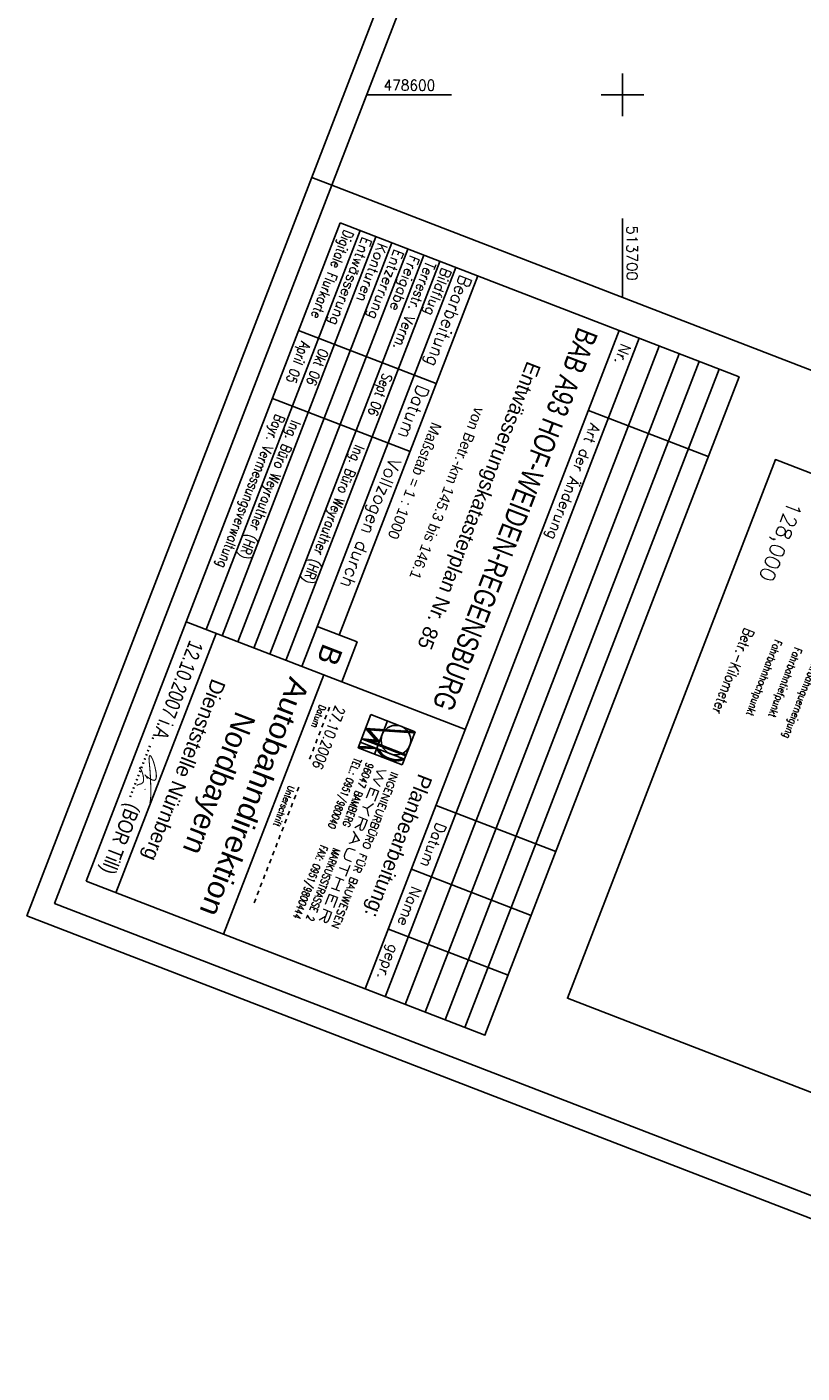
# Model space of a CAD drawing. Extents: x 513561 to 514246, y 478301 to 479467.
# Tile 1 of 8: x 513561 to 513742, y 478301 to 478616. Entities that reach past the tile are written whole.
import ezdxf
from ezdxf.enums import TextEntityAlignment as Align

# ---------------------------------------------------------------- set-up
doc = ezdxf.new("R2010")
doc.units = 0
doc.header["$LTSCALE"] = 10
doc.header["$MEASUREMENT"] = 0
for name, pattern in [('LT00', [0]), ('LT01', [0.2, 0.1, -0.1]), ('LT17', [0.15, 0.1, -0.05])]:
    doc.linetypes.add(name, pattern=pattern)
for name, color, linetype in [('---Unterschrift_Till', 7, 'LT00'), ('--ZEICHENERKLÄR', 7, 'Continuous'), ('025', 7, 'Continuous'), ('035', 250, 'Continuous'), ('050', 250, 'Continuous'), ('070', 155, 'Continuous'), ('A-TEXT-KILOMETER', 30, 'LT17'), ('RAHMEN', 250, 'Continuous'), ('STAT_500', 250, 'LT00'), ('V_RASTER', 250, 'LT00')]:
    doc.layers.add(name, color=color, linetype=linetype)
doc.styles.add('Kilometrierung', font='romans.shx')
doc.styles.add('ROMAND', font='romand', dxfattribs={"height": 0.3})
doc.styles.add('ROMANS', font='romans.shx')
doc.styles.get("Standard").update_dxf_attribs({"font": 'romans.shx', "width": 0.8})
doc.styles.add('UNIR-H', font='unir_h.shx', dxfattribs={"width": 0.8})

# ---------------------------------------------------------------- blocks, each defined once
blk = doc.blocks.new('Unterschrift Till')
at = {"layer": '---Unterschrift_Till', "const_width": 0.025, "flags": 128}
blk.add_lwpolyline([(-2.194, 0.479), (-2.202, 0.469), (-2.208, 0.462), (-2.213, 0.455), (-2.217, 0.45), (-2.221, 0.445), (-2.224, 0.441), (-2.226, 0.438), (-2.229, 0.434), (-2.231, 0.431), (-2.233, 0.428), (-2.235, 0.425), (-2.238, 0.422), (-2.24, 0.419), (-2.242, 0.416), (-2.244, 0.413), (-2.247, 0.41), (-2.249, 0.406), (-2.251, 0.402), (-2.252, 0.399), (-2.254, 0.395), (-2.255, 0.392), (-2.257, 0.389), (-2.257, 0.387), (-2.258, 0.385), (-2.258, 0.384), (-2.258, 0.385), (-2.257, 0.386), (-2.256, 0.387), (-2.255, 0.39), (-2.253, 0.393), (-2.252, 0.398), (-2.25, 0.403), (-2.247, 0.409), (-2.245, 0.416), (-2.243, 0.424), (-2.24, 0.432), (-2.238, 0.44), (-2.235, 0.448), (-2.233, 0.456), (-2.23, 0.464), (-2.228, 0.472), (-2.226, 0.48), (-2.224, 0.487), (-2.222, 0.494), (-2.221, 0.501), (-2.219, 0.507), (-2.218, 0.514), (-2.217, 0.52), (-2.215, 0.526), (-2.214, 0.532), (-2.213, 0.538), (-2.212, 0.544), (-2.212, 0.55), (-2.211, 0.555), (-2.21, 0.561), (-2.21, 0.567), (-2.209, 0.573), (-2.209, 0.578), (-2.208, 0.584), (-2.208, 0.59), (-2.208, 0.595), (-2.208, 0.601), (-2.208, 0.606), (-2.209, 0.611), (-2.209, 0.615), (-2.21, 0.62), (-2.211, 0.624), (-2.212, 0.628), (-2.213, 0.632), (-2.214, 0.635), (-2.216, 0.638), (-2.217, 0.641), (-2.219, 0.643), (-2.22, 0.646), (-2.222, 0.648), (-2.224, 0.65), (-2.226, 0.651), (-2.228, 0.653), (-2.23, 0.654), (-2.232, 0.655), (-2.234, 0.656), (-2.236, 0.657), (-2.239, 0.658), (-2.241, 0.659), (-2.244, 0.66), (-2.246, 0.66), (-2.249, 0.661), (-2.252, 0.661), (-2.255, 0.662), (-2.259, 0.662), (-2.262, 0.662), (-2.266, 0.662), (-2.269, 0.662), (-2.273, 0.662), (-2.277, 0.661), (-2.281, 0.661), (-2.285, 0.66), (-2.289, 0.659), (-2.293, 0.659), (-2.298, 0.658), (-2.302, 0.657), (-2.306, 0.656), (-2.31, 0.654), (-2.314, 0.653), (-2.319, 0.652), (-2.323, 0.65), (-2.327, 0.649), (-2.331, 0.647), (-2.334, 0.646), (-2.338, 0.644), (-2.342, 0.643), (-2.346, 0.641), (-2.349, 0.639), (-2.353, 0.638), (-2.356, 0.636), (-2.359, 0.634), (-2.363, 0.633), (-2.366, 0.631), (-2.37, 0.629), (-2.374, 0.627), (-2.377, 0.626), (-2.381, 0.624), (-2.385, 0.622), (-2.389, 0.62), (-2.393, 0.617), (-2.397, 0.615), (-2.402, 0.613), (-2.406, 0.611), (-2.41, 0.608), (-2.414, 0.606), (-2.419, 0.603), (-2.424, 0.6), (-2.429, 0.597), (-2.434, 0.593), (-2.441, 0.589), (-2.447, 0.585), (-2.455, 0.58), (-2.463, 0.574), (-2.472, 0.569), (-2.48, 0.563), (-2.489, 0.557), (-2.498, 0.552), (-2.506, 0.546), (-2.514, 0.541), (-2.522, 0.536), (-2.529, 0.531), (-2.535, 0.527), (-2.541, 0.522), (-2.547, 0.518), (-2.552, 0.515), (-2.557, 0.511), (-2.562, 0.507), (-2.566, 0.504), (-2.57, 0.501), (-2.574, 0.497), (-2.578, 0.494), (-2.582, 0.491), (-2.586, 0.488), (-2.59, 0.485), (-2.593, 0.482), (-2.597, 0.479), (-2.6, 0.477), (-2.604, 0.474), (-2.607, 0.471), (-2.611, 0.469), (-2.614, 0.466), (-2.617, 0.463), (-2.621, 0.461), (-2.624, 0.458), (-2.628, 0.455), (-2.631, 0.452), (-2.635, 0.449), (-2.638, 0.446), (-2.641, 0.442), (-2.645, 0.439), (-2.648, 0.436), (-2.652, 0.432), (-2.656, 0.429), (-2.659, 0.426), (-2.663, 0.422), (-2.666, 0.419), (-2.669, 0.415), (-2.672, 0.412), (-2.675, 0.409), (-2.678, 0.405), (-2.681, 0.402), (-2.683, 0.399), (-2.685, 0.397), (-2.688, 0.394), (-2.69, 0.391), (-2.692, 0.389), (-2.694, 0.386), (-2.696, 0.384), (-2.698, 0.381), (-2.7, 0.379), (-2.702, 0.377), (-2.704, 0.375), (-2.706, 0.372), (-2.708, 0.37), (-2.71, 0.368), (-2.711, 0.366), (-2.713, 0.363), (-2.714, 0.361), (-2.715, 0.359), (-2.716, 0.356), (-2.717, 0.354), (-2.718, 0.352), (-2.719, 0.35), (-2.719, 0.348), (-2.72, 0.346), (-2.72, 0.345), (-2.72, 0.343), (-2.72, 0.342), (-2.72, 0.34), (-2.719, 0.339), (-2.718, 0.338), (-2.718, 0.337), (-2.717, 0.336), (-2.715, 0.335), (-2.714, 0.334), (-2.713, 0.333), (-2.711, 0.332), (-2.71, 0.331), (-2.708, 0.331), (-2.707, 0.33), (-2.705, 0.33), (-2.704, 0.33), (-2.702, 0.33), (-2.701, 0.33), (-2.699, 0.33), (-2.697, 0.33), (-2.696, 0.33), (-2.694, 0.33), (-2.692, 0.33), (-2.69, 0.33), (-2.688, 0.33), (-2.686, 0.33), (-2.683, 0.331), (-2.681, 0.331), (-2.678, 0.331), (-2.675, 0.332), (-2.672, 0.333), (-2.668, 0.334), (-2.664, 0.335), (-2.66, 0.337), (-2.655, 0.338), (-2.649, 0.341), (-2.643, 0.343), (-2.635, 0.346), (-2.628, 0.35), (-2.619, 0.354), (-2.61, 0.358), (-2.6, 0.362), (-2.59, 0.367), (-2.58, 0.372), (-2.57, 0.377), (-2.559, 0.382), (-2.548, 0.388), (-2.537, 0.393), (-2.526, 0.399), (-2.515, 0.404), (-2.504, 0.41), (-2.492, 0.415), (-2.481, 0.421), (-2.47, 0.427), (-2.458, 0.432), (-2.447, 0.438), (-2.436, 0.444), (-2.425, 0.449), (-2.414, 0.454), (-2.403, 0.459), (-2.393, 0.464), (-2.383, 0.469), (-2.374, 0.473), (-2.364, 0.478), (-2.355, 0.482), (-2.347, 0.486), (-2.338, 0.49), (-2.33, 0.494), (-2.321, 0.497), (-2.313, 0.501), (-2.305, 0.505), (-2.297, 0.509), (-2.288, 0.513), (-2.28, 0.516), (-2.271, 0.52), (-2.262, 0.524), (-2.254, 0.528), (-2.244, 0.532), (-2.235, 0.537), (-2.225, 0.541), (-2.216, 0.545), (-2.205, 0.549), (-2.195, 0.554), (-2.184, 0.558), (-2.174, 0.563), (-2.163, 0.568), (-2.151, 0.572), (-2.14, 0.577), (-2.129, 0.582), (-2.118, 0.587), (-2.107, 0.591), (-2.096, 0.596), (-2.086, 0.6), (-2.076, 0.604), (-2.066, 0.608), (-2.057, 0.612), (-2.048, 0.616), (-2.039, 0.619), (-2.031, 0.623), (-2.022, 0.626), (-2.014, 0.629), (-2.006, 0.633), (-1.997, 0.636), (-1.989, 0.64), (-1.98, 0.643), (-1.971, 0.646), (-1.962, 0.65), (-1.953, 0.653), (-1.943, 0.657), (-1.933, 0.661), (-1.923, 0.665), (-1.912, 0.669), (-1.902, 0.673), (-1.891, 0.677), (-1.88, 0.681), (-1.87, 0.685), (-1.86, 0.688), (-1.851, 0.692), (-1.842, 0.695), (-1.833, 0.698), (-1.825, 0.701), (-1.817, 0.703), (-1.809, 0.706), (-1.801, 0.708), (-1.793, 0.711), (-1.785, 0.713), (-1.777, 0.715), (-1.769, 0.717), (-1.762, 0.719), (-1.754, 0.721), (-1.747, 0.723), (-1.739, 0.725), (-1.732, 0.727), (-1.726, 0.729), (-1.719, 0.731), (-1.714, 0.731), (-1.709, 0.732), (-1.706, 0.731), (-1.704, 0.728), (-1.703, 0.725), (-1.705, 0.719)], dxfattribs=at)
blk.add_lwpolyline([(-2.338, 0.213, -0.009753), (-2.349, 0.213, -0.012873), (-2.357, 0.213, -0.000058), (-2.363, 0.214, -0.000395), (-2.363, 0.214, -0.003084), (-2.366, 0.214, -0.002987), (-2.369, 0.214, -0.121908), (-2.37, 0.215, -0.078365), (-2.372, 0.216, -0.169129), (-2.373, 0.218, -0.093053), (-2.372, 0.223, -0.048138), (-2.369, 0.228, -0.056178), (-2.366, 0.232, -0.016049), (-2.362, 0.235, 0.015861), (-2.359, 0.239, 0.023961), (-2.346, 0.253, -0.019597), (-2.331, 0.27, -0.016685), (-2.31, 0.29, -0.012958), (-2.281, 0.314, -0.012002), (-2.255, 0.335, -0.011524), (-2.226, 0.355, -0.011371), (-2.203, 0.37, -0.011002), (-2.178, 0.384, -0.019211), (-2.152, 0.397, -0.024277), (-2.13, 0.405, -0.018479), (-2.119, 0.408, -0.020969), (-2.11, 0.41, -0.037055), (-2.098, 0.411, -0.031487), (-2.085, 0.411, -0.034214), (-2.073, 0.409, -0.038344), (-2.063, 0.405, -0.027683), (-2.053, 0.4, -0.027965), (-2.044, 0.395, -0.023542), (-2.033, 0.386, -0.046995), (-2.028, 0.381, -0.007241), (-2.021, 0.372, -0.008919), (-2.017, 0.365, -0.000473), (-2.012, 0.358, 0.000599), (-2.007, 0.352, 0.001303), (-1.998, 0.338, 0.014886), (-1.997, 0.337, 0.023743), (-1.997, 0.337, 0.000688), (-1.988, 0.327, 0.002539), (-1.982, 0.321, 0.002137), (-1.975, 0.314, 0.108696), (-1.969, 0.311, 0.076722), (-1.96, 0.309, 0.135898), (-1.956, 0.31, 0.088438), (-1.95, 0.314)], format="xyb", dxfattribs=at)
at = {"layer": '---Unterschrift_Till', "flags": 128}
blk.add_lwpolyline([(-1.928, 0.508, 0.025, 0.012, 0), (-1.951, 0.519, 0.008, 0.008, 0), (-1.93, 0.521, 0.008, 0.008, 0)], format="xyseb", dxfattribs=at)

msp = doc.modelspace()

# ---------------------------------------------------------------- linework, layer by layer
at = {"layer": '025'}
for p, q in [((513638.61, 478568.28), (513602.6, 478474.98)), ((513642.34, 478566.83), (513606.33, 478473.54)), ((513646.07, 478565.39), (513610.06, 478472.1)), ((513649.81, 478563.95), (513613.79, 478470.66)), ((513653.54, 478562.51), (513617.53, 478469.22)), ((513657.27, 478561.07), (513621.26, 478467.78)), ((513708.58, 478541.27), (513649.16, 478387.34)), ((513713.24, 478539.47), (513653.83, 478385.54)), ((513717.91, 478537.67), (513658.49, 478383.74)), ((513722.57, 478535.87), (513663.15, 478381.94)), ((513692.05, 478526.21), (513720.04, 478515.41)), ((513638.14, 478447.34), (513641.13, 478455.1)), ((513641.13, 478455.1), (513651.48, 478451.1)), ((513651.48, 478451.1), (513639.88, 478451.86)), ((513639.88, 478451.86), (513642.28, 478449.09)), ((513640.76, 478451.51), (513639.91, 478451.84)), ((513640.86, 478451.4), (513640, 478451.73)), ((513640.92, 478451.52), (513640.06, 478451.85)), ((513640.95, 478451.28), (513640.1, 478451.61)), ((513641.05, 478451.17), (513640.2, 478451.5)), ((513641.16, 478451.5), (513640.29, 478451.84)), ((513641.15, 478451.06), (513640.29, 478451.39)), ((513641.24, 478450.95), (513640.39, 478451.28)), ((513641.34, 478450.84), (513640.48, 478451.17)), ((513641.39, 478451.49), (513640.52, 478451.82)), ((513641.43, 478450.73), (513640.58, 478451.06)), ((513641.53, 478450.62), (513640.68, 478450.95)), ((513641.62, 478451.47), (513640.75, 478451.81)), ((513640.75, 478451.53), (513643.14, 478448.75)), ((513651.37, 478450.83), (513640.75, 478451.53)), ((513641.63, 478450.51), (513640.77, 478450.83)), ((513641.72, 478450.39), (513640.87, 478450.72)), ((513641.82, 478450.28), (513640.96, 478450.61)), ((513641.85, 478451.46), (513640.99, 478451.79)), ((513642.08, 478451.44), (513641.22, 478451.78)), ((513642.32, 478451.43), (513641.45, 478451.76)), ((513642.55, 478451.41), (513641.68, 478451.75)), ((513642.78, 478451.4), (513641.91, 478451.73)), ((513645.01, 478453.6), (513642.02, 478445.84)), ((513643.01, 478451.38), (513642.14, 478451.72)), ((513643.24, 478451.37), (513642.38, 478451.7)), ((513643.47, 478451.35), (513642.61, 478451.69)), ((513643.71, 478451.34), (513642.84, 478451.67)), ((513643.94, 478451.32), (513643.07, 478451.66)), ((513644.17, 478451.31), (513643.3, 478451.64)), ((513644.4, 478451.29), (513643.54, 478451.63)), ((513644.63, 478451.28), (513643.77, 478451.61)), ((513644.87, 478451.26), (513644, 478451.6)), ((513645.1, 478451.25), (513644.23, 478451.58)), ((513645.33, 478451.23), (513644.46, 478451.56)), ((513645.56, 478451.21), (513644.69, 478451.55)), ((513645.79, 478451.2), (513644.93, 478451.53)), ((513646.03, 478451.18), (513645.16, 478451.52)), ((513646.26, 478451.17), (513645.39, 478451.5)), ((513646.49, 478451.15), (513645.62, 478451.49)), ((513646.72, 478451.14), (513645.85, 478451.47)), ((513646.95, 478451.12), (513646.09, 478451.46)), ((513647.18, 478451.11), (513646.32, 478451.44)), ((513647.42, 478451.09), (513646.55, 478451.43)), ((513647.65, 478451.08), (513646.78, 478451.41)), ((513647.88, 478451.06), (513647.01, 478451.4)), ((513648.11, 478451.05), (513647.24, 478451.38)), ((513648.34, 478451.03), (513647.48, 478451.37)), ((513648.58, 478451.02), (513647.71, 478451.35)), ((513648.81, 478451), (513647.94, 478451.34)), ((513649.04, 478450.99), (513648.17, 478451.32)), ((513649.27, 478450.97), (513648.4, 478451.31)), ((513651.48, 478451.1), (513648.48, 478443.35)), ((513649.5, 478450.96), (513648.64, 478451.29)), ((513649.73, 478450.94), (513648.87, 478451.28)), ((513649.95, 478450.93), (513649.1, 478451.26)), ((513650.2, 478450.91), (513649.33, 478451.25)), ((513650.43, 478450.9), (513649.56, 478451.23)), ((513650.66, 478450.88), (513649.79, 478451.21)), ((513650.89, 478450.86), (513650.03, 478451.2)), ((513651.13, 478450.85), (513650.26, 478451.18)), ((513651.36, 478450.83), (513650.49, 478451.17)), ((513651.39, 478450.89), (513650.72, 478451.15)), ((513651.42, 478450.96), (513650.95, 478451.14)), ((513651.42, 478450.96), (513650.95, 478451.14)), ((513651.44, 478451.02), (513651.19, 478451.12)), ((513651.44, 478451.02), (513651.19, 478451.12)), ((513651.44, 478451.02), (513651.19, 478451.12)), ((513638.68, 478447.31), (513638.2, 478447.5)), ((513638.9, 478447.3), (513638.22, 478447.57)), ((513638.24, 478447.61), (513641.67, 478447.45)), ((513639.12, 478447.29), (513638.3, 478447.61)), ((513639.34, 478447.28), (513638.52, 478447.6)), ((513648.98, 478444.64), (513638.64, 478448.63)), ((513639.56, 478447.27), (513638.74, 478447.59)), ((513649.29, 478445.45), (513638.95, 478449.44)), ((513642.28, 478449.09), (513638.95, 478449.44)), ((513639.78, 478447.26), (513638.96, 478447.58)), ((513649.3, 478445.46), (513639.01, 478449.43)), ((513640, 478447.25), (513639.18, 478447.57)), ((513639.28, 478449.41), (513649.33, 478445.53)), ((513639.28, 478449.41), (513639.28, 478449.41)), ((513640.22, 478447.24), (513639.4, 478447.56)), ((513649.36, 478445.59), (513639.54, 478449.38)), ((513640.44, 478447.23), (513639.62, 478447.55)), ((513639.81, 478449.35), (513649.39, 478445.65)), ((513639.81, 478449.35), (513639.81, 478449.35)), ((513640.65, 478447.22), (513639.84, 478447.54)), ((513640.87, 478447.21), (513640.06, 478447.53)), ((513641.06, 478448.94), (513640.07, 478449.32)), ((513641.09, 478447.2), (513640.27, 478447.52)), ((513641.31, 478448.92), (513640.34, 478449.29)), ((513641.31, 478447.19), (513640.49, 478447.51)), ((513641.56, 478448.89), (513640.6, 478449.27)), ((513641.53, 478447.18), (513640.71, 478447.5)), ((513641.82, 478448.87), (513640.87, 478449.24)), ((513641.75, 478447.17), (513640.93, 478447.49)), ((513643.14, 478448.75), (513641, 478448.95)), ((513641, 478448.95), (513649.39, 478445.71)), ((513641.91, 478450.17), (513641.06, 478450.5)), ((513642.07, 478448.85), (513641.13, 478449.21)), ((513641.97, 478447.16), (513641.15, 478447.48)), ((513642.01, 478450.06), (513641.16, 478450.39)), ((513642.11, 478449.95), (513641.25, 478450.28)), ((513642.2, 478449.84), (513641.35, 478450.17)), ((513642.19, 478447.15), (513641.37, 478447.47)), ((513642.32, 478448.83), (513641.39, 478449.18)), ((513642.3, 478449.73), (513641.44, 478450.06)), ((513642.39, 478449.61), (513641.54, 478449.94)), ((513642.41, 478447.14), (513641.59, 478447.46)), ((513642.49, 478449.5), (513641.64, 478449.83)), ((513642.57, 478448.8), (513641.66, 478449.16)), ((513642.59, 478449.39), (513641.73, 478449.72)), ((513642.68, 478449.28), (513641.83, 478449.61)), ((513642.78, 478449.17), (513641.92, 478449.5)), ((513642.82, 478448.78), (513641.92, 478449.13)), ((513642.87, 478449.06), (513642.02, 478449.39)), ((513642.97, 478448.95), (513642.12, 478449.28)), ((513643.08, 478448.76), (513642.19, 478449.1)), ((513643.07, 478448.83), (513642.21, 478449.16)), ((513638.14, 478447.34), (513642.52, 478447.14)), ((513648.48, 478443.35), (513638.14, 478447.34)), ((513638.25, 478447.33), (513638.15, 478447.37)), ((513638.47, 478447.32), (513638.17, 478447.44)), ((513642.96, 478446.89), (513642.56, 478447.05)), ((513643.02, 478446.8), (513642.61, 478446.96)), ((513643.08, 478446.7), (513642.65, 478446.86)), ((513643.15, 478446.6), (513642.71, 478446.77)), ((513643.22, 478446.5), (513642.77, 478446.67)), ((513643.3, 478446.39), (513642.83, 478446.57)), ((513643.38, 478446.28), (513642.89, 478446.47)), ((513643.47, 478446.18), (513642.96, 478446.37)), ((513643.58, 478446.06), (513643.04, 478446.27)), ((513643.69, 478445.94), (513643.12, 478446.16)), ((513643.82, 478445.82), (513643.21, 478446.06)), ((513643.96, 478445.69), (513643.31, 478445.94)), ((513644.14, 478445.55), (513643.41, 478445.83)), ((513644.35, 478445.39), (513643.53, 478445.71)), ((513644.63, 478445.21), (513643.66, 478445.59)), ((513643.81, 478445.45), (513646.89, 478444.26)), ((513646.67, 478444.27), (513643.98, 478445.31)), ((513646.4, 478444.3), (513644.2, 478445.15)), ((513646.07, 478444.36), (513644.48, 478444.97)), ((513646.08, 478444.65), (513647.09, 478444.26)), ((513646.43, 478444.59), (513647.27, 478444.26)), ((513646.69, 478444.56), (513647.44, 478444.27)), ((513646.92, 478444.55), (513647.59, 478444.29)), ((513647.11, 478444.55), (513647.74, 478444.31)), ((513647.29, 478444.55), (513647.88, 478444.33)), ((513647.45, 478444.57), (513648.01, 478444.35)), ((513647.61, 478444.58), (513648.14, 478444.38)), ((513647.75, 478444.6), (513648.26, 478444.4)), ((513647.89, 478444.62), (513648.37, 478444.43)), ((513648.01, 478444.65), (513648.48, 478444.47)), ((513648.13, 478444.67), (513648.59, 478444.5)), ((513648.26, 478444.7), (513648.69, 478444.53)), ((513648.36, 478444.73), (513648.79, 478444.57)), ((513648.47, 478444.77), (513648.89, 478444.61)), ((513656.4, 478433.85), (513684.38, 478423.05)), ((513650.64, 478418.93), (513678.62, 478408.12)), ((513645.23, 478404.93), (513673.22, 478394.13))]:
    msp.add_line(p, q, dxfattribs=at)
at = {"layer": '025', "linetype": 'LT01'}
for p, q in [((513626.81, 478444.68), (513631.77, 478457.53)), ((513613.84, 478411.06), (513624.43, 478438.51))]:
    msp.add_line(p, q, dxfattribs=at)
at = {"layer": '025'}
msp.add_lwpolyline([(513877.73, 478459.9), (513829.11, 478333.95), (513687.12, 478388.76), (513735.74, 478514.71)], close=True, dxfattribs=at)
msp.add_circle((513647, 478449.12), 3.46, dxfattribs=at)
for centre, radius, start, end in [((513647.06, 478449.28), 5.03, 205.2991, 292.4873), ((513647.05, 478449.3), 4.75, 209.1178, 288.6662)]:
    msp.add_arc(centre, radius, start, end, dxfattribs=at)
at = {"layer": '035'}
for p, q in [((513661, 478559.63), (513624.99, 478466.34)), ((513656.4, 478532.47), (513624.22, 478544.89)), ((513703.91, 478543.07), (513644.5, 478389.14)), ((513650.31, 478516.59), (513618.1, 478529.03))]:
    msp.add_line(p, q, dxfattribs=at)
at = {"layer": '050'}
for p, q in [((513666.13, 478557.65), (513633.72, 478473.69)), ((513597.94, 478476.78), (513663.24, 478451.58)), ((513604.93, 478474.08), (513581.53, 478413.44)), ((513630.12, 478464.36), (513606.71, 478403.72))]:
    msp.add_line(p, q, dxfattribs=at)
msp.add_lwpolyline([(513628.59, 478475.67), (513637.92, 478472.07), (513634.32, 478462.74)], dxfattribs=at)
at = {"layer": '070'}
for p, q in [((513633.95, 478570.08), (513597.94, 478476.78)), ((513597.94, 478476.78), (513574.53, 478416.15))]:
    msp.add_line(p, q, dxfattribs=at)
for points in [[(513574.53, 478416.15), (513639.83, 478390.94), (513699.25, 478544.87), (513633.95, 478570.08)], [(513699.25, 478544.87), (513639.83, 478390.94), (513667.82, 478380.13), (513727.24, 478534.06), (513699.25, 478544.87)]]:
    msp.add_lwpolyline(points, dxfattribs=at)
at = {"layer": 'RAHMEN'}
for points in [[(513969.42, 479466.94), (513560.7, 478408.08), (513837.77, 478301.13), (514246.49, 479359.99), (513969.42, 479466.94)], [(513965.08, 479441.82), (513631.98, 478578.87), (513899.73, 478475.52), (514232.83, 479338.46), (513965.08, 479441.82)]]:
    msp.add_lwpolyline(points, dxfattribs=at)
at = {"layer": 'RAHMEN', "flags": 128}
for points in [[(513627.32, 478580.67), (513631.98, 478578.87)], [(513631.98, 478578.87), (513567.16, 478410.95), (513834.91, 478307.6), (513899.73, 478475.52)]]:
    msp.add_lwpolyline(points, dxfattribs=at)
at = {"layer": 'V_RASTER'}
for p, q in [((513700, 478605), (513700, 478595)), ((513659.99, 478600), (513640.14, 478600)), ((513705, 478600), (513695, 478600)), ((513700, 478571.12), (513700, 478552.62))]:
    msp.add_line(p, q, dxfattribs=at)

# ---------------------------------------------------------------- block references
at = {"layer": '---Unterschrift_Till', "xscale": 10.00000000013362, "yscale": 10.00000000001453, "zscale": 10, "rotation": 248.8932187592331}
msp.add_blockref('Unterschrift Till', (513576.54, 478421.35), dxfattribs=at)

# ---------------------------------------------------------------- texts
at = {"layer": '--ZEICHENERKLÄR', "linetype": 'Continuous', "style": 'ROMANS', "width": 0.8}
for s, height, p in [('Betr.-Kilometer', 2.5, (513728.54, 478475.51)), ('Fahrbahnhochpunkt', 1.8, (513735.67, 478472.76)), ('Fahrbahntiefpunkt', 1.8, (513740.33, 478470.96)), ('Fahrbahnquerneigung', 1.8, (513745, 478469.16))]:
    msp.add_text(s, height=height, rotation=248.8932, dxfattribs=at).set_placement(p)
at = {"layer": '025', "style": 'ROMANS'}
for s, height, width, p in [('Digitale Flurkarte', 2.4, 0.8, (513634.94, 478568.62)), ('Terrestr. Verm.', 2.4, 0.9, (513654.11, 478561.22)), ('April 05', 2.4, 0.8, (513624.86, 478542.5)), ('Okt 06', 2.4, 0.8, (513629.1, 478540.86)), ('Sept 06', 2.4, 0.8, (513644.03, 478535.1)), ('Bayr. Vermessungsverwaltung', 2.4, 0.8, (513618.89, 478525.51)), ('Ing. Büro Weyrauther (HR)', 2.4, 0.8, (513622.62, 478524.07)), ('Ing. Büro Weyrauther (HR)', 2.4, 0.8, (513637.55, 478518.31)), ('27.10.2006', 2.5, 0.8, (513632.88, 478457.35)), ('TEL.: 0951/980040   FAX: 0951/9800444', 1.75, 0.75, (513637.32, 478445.12)), ('96047 BAMBERG    MARKUSSTRASSE 2', 1.75, 0.81, (513640.16, 478444.02)), ('INGENIEURBÜRO FÜR BAUWESEN', 1.75, 1.03, (513645.98, 478441.88))]:
    msp.add_text(s, height=height, rotation=248.8932, dxfattribs=dict(at, width=width)).set_placement(p)
at = {"layer": '025'}
for s, height, style, p in [('Entwässerung', 2.4, 'ROMANS', (513639.18, 478566.98)), ('Konturen', 2.4, 'ROMANS', (513642.92, 478565.54)), ('Entzerrung', 2.4, 'ROMANS', (513646.65, 478564.1)), ('Freigabe', 2.4, 'ROMANS', (513650.38, 478562.66)), ('Bildflug', 2.4, 'ROMANS', (513657.84, 478559.78)), ('Nr.', 2.5, 'ROMANS', (513699.75, 478542)), ('Art der Änderung', 2.5, 'ROMANS', (513692.55, 478523.34)), ('B', 5, 'UNIR-H', (513630.01, 478471.99)), ('Planbearbeitung:', 3.5, 'UNIR-H', (513652.35, 478441.48)), ('Datum', 2.5, 'ROMANS', (513656.54, 478430.05)), ('Name', 2.5, 'ROMANS', (513650.77, 478415.12)), ('gepr.', 2.5, 'ROMANS', (513645.55, 478401.59))]:
    msp.add_text(s, height=height, rotation=248.8932, dxfattribs=dict(at, style=style)).set_placement(p)
at = {"layer": '025', "style": 'UNIR-H'}
for s, width, p in [('BAB A93 HOF-WEIDEN-REGENSBURG', 0.78, (513672.56, 478501.58)), ('Autobahndirektion', 1.095, (513611.61, 478436.67))]:
    msp.add_text(s, height=5, rotation=248.8932, dxfattribs=dict(at, width=width)).set_placement(p, align=Align.CENTER)
for s, height, p in [('Entwässerungskatasterplan Nr. 85', 3.5, (513664.83, 478504.56)), ('Maßstab = 1 : 1000', 2.5, (513650.24, 478510.19)), ('Dienststelle Nürnberg', 3.5, (513595.9, 478442.73)), ('Nordbayern', 5, (513603.35, 478439.86))]:
    msp.add_text(s, height=height, rotation=248.8932, dxfattribs=at).set_placement(p, align=Align.CENTER)
at = {"layer": '025', "linetype": 'LT01', "style": 'ROMANS', "width": 0.8}
for s, p in [('Datum', (513629.18, 478457.49)), ('Unterschrift', (513621.89, 478438.6))]:
    msp.add_text(s, height=1.6, rotation=248.8932, dxfattribs=at).set_placement(p)
at = {"layer": '025', "insert": (513589.49, 478445.21), "char_height": 3.5, "width": 60.5418, "attachment_point": 5, "rotation": 248.8932, "style": 'UNIR-H'}
msp.add_mtext('12.10.2007 i.A. ............. {\\fArial|b0|i0|c0|p34;(BOR Till)}', dxfattribs=at)
at = {"layer": '035'}
for s, height, style, width, p in [('Bearbeitung', 3, 'ROMANS', 0.95, (513662.06, 478558.15)), ('WEYRAUTHER', 2.079, 'ROMAND', 2.2, (513642.95, 478443.05))]:
    msp.add_text(s, height=height, rotation=248.8932, dxfattribs=dict(at, style=style, width=width)).set_placement(p)
at = {"layer": '035', "style": 'ROMANS'}
for s, p in [('Datum', (513652.12, 478532.41)), ('Vollzogen durch', (513645.49, 478515.24))]:
    msp.add_text(s, height=3, rotation=248.8932, dxfattribs=at).set_placement(p)
at = {"layer": 'A-TEXT-KILOMETER', "style": 'Kilometrierung'}
msp.add_text('128,000', height=3.5, rotation=248.8932, dxfattribs=at).set_placement((513733.45, 478486.44), align=Align.MIDDLE_RIGHT)
at = {"layer": 'STAT_500', "style": 'UNIR-H'}
msp.add_text('von Betr.-km 145.3 bis 146.1', height=2.5, rotation=248.8932, dxfattribs=at).set_placement((513657.79, 478507.28), align=Align.CENTER)
at = {"layer": 'V_RASTER'}
for s, rotation, width, p in [(' 478600', 359.9998, 0.941, (513642.49, 478601)), (' 513700', 269.9998, 0.998, (513701, 478571.12))]:
    msp.add_text(s, height=2.5, rotation=rotation, dxfattribs=dict(at, width=width)).set_placement(p)

doc.saveas('drawing.dxf')
